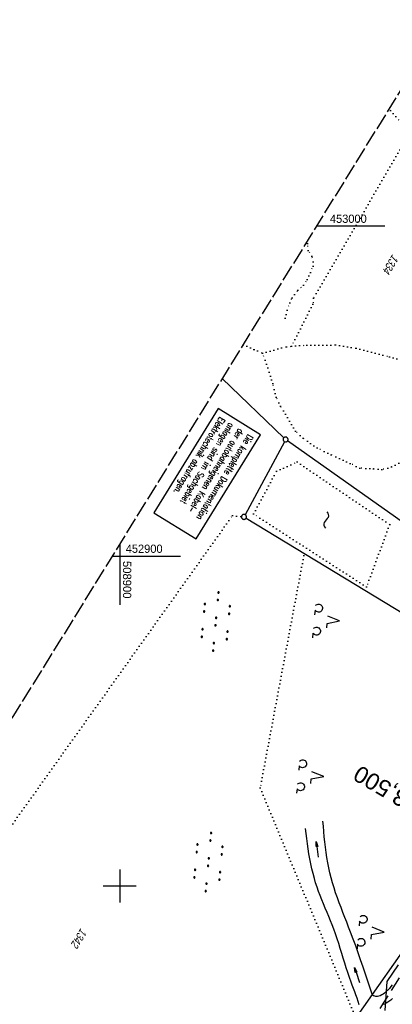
# Model space of a CAD drawing. Extents: x 508608 to 509338, y 452280 to 453218.
# Tile 20 of 29: x 508870 to 508982, y 452764 to 453063. Entities that reach past the tile are written whole.
import ezdxf
from ezdxf.enums import TextEntityAlignment as Align

# ---------------------------------------------------------------- set-up
doc = ezdxf.new("R2010")
doc.units = 0
doc.header["$LTSCALE"] = 10
doc.header["$MEASUREMENT"] = 0
for name, pattern in [('ACAD_ISO16W100', [73, 15, -6.5, 15, -6.5, 15, -7, 1, -7]), ('AUSGEZOGEN', [0]), ('LT00', [0]), ('LT14', [0.6, 0.5, -0.1]), ('LT17', [0.15, 0.1, -0.05]), ('PUNKTX2_STR', [0.6, 0.1, -0.5])]:
    doc.linetypes.add(name, pattern=pattern)
doc.layers.get('0').update_dxf_attribs({"linetype": 'LT00'})
for name, color, linetype in [('--EK_ST-93-1', 30, 'LT17'), ('--EL_DFK_AB_L', 21, 'LT00'), ('--WASSER_GRENZE', 180, 'PUNKTX2_STR'), ('--WASSER_NUTZUNG', 180, 'Continuous'), ('BAB-KABEL', 220, 'ACAD_ISO16W100'), ('BAB-KABEL_TEXT_KASTEN', 224, 'Continuous'), ('DFK_AB_L', 21, 'LT00'), ('DFK_FLUR_NR', 250, 'LT00'), ('DFK_GZPKT', 250, 'LT00'), ('DFK_KATASTER', 250, 'LT00'), ('DFK_NUTZUNG', 250, 'LT00'), ('DFK_NUTZUNGSGRENZE', 70, 'PUNKTX2_STR'), ('PFEIL', 140, 'AUSGEZOGEN'), ('V119_GRABEN', 250, 'LT00'), ('V119_RASTER', 250, 'LT00'), ('V119_ZAUN', 40, 'LT00')]:
    doc.layers.add(name, color=color, linetype=linetype)
doc.layers.add('-BLATT_119-RAND', color=7, linetype='LT14', plot=False)
doc.styles.add('Beschrift', font='ARIAL.TTF')
doc.styles.add('ROMANS', font='romans.shx', dxfattribs={"width": 0.8})
doc.styles.get("Standard").update_dxf_attribs({"font": 'ARIAL.TTF'})

# ---------------------------------------------------------------- blocks, each defined once
blk = doc.blocks.new('SYMB7010')
at = {"color": 0, "linetype": 'ByBlock'}
for points in [[(-0.031408, 0.499213), (-0.093728, 0.49134), (-0.15457, 0.475719), (-0.212975, 0.452595), (-0.268021, 0.422333), (-0.31884, 0.385411), (-0.36463, 0.342411), (-0.40467, 0.29401), (-0.438329, 0.240973), (-0.465074, 0.184136), (-0.484486, 0.124395), (-0.496256, 0.062692), (-0.5002, 0)], [(-0.5002, 0), (-0.496256, -0.062692), (-0.484486, -0.124395), (-0.465075, -0.184136), (-0.438329, -0.240973), (-0.404671, -0.29401), (-0.36463, -0.342411), (-0.31884, -0.385411), (-0.268021, -0.422333), (-0.212975, -0.452595), (-0.154571, -0.475719), (-0.093728, -0.49134), (-0.031408, -0.499213), (0.031408, -0.499213)], [(0.5002, 0), (0.496256, 0.062692), (0.484485, 0.124395), (0.465074, 0.184136), (0.438329, 0.240973), (0.40467, 0.29401), (0.36463, 0.342411), (0.31884, 0.385411), (0.268021, 0.422333), (0.212975, 0.452595), (0.15457, 0.475719), (0.093728, 0.49134), (0.031408, 0.499213), (-0.031408, 0.499213)], [(0.031408, -0.499213), (0.093728, -0.491341), (0.15457, -0.475719), (0.212975, -0.452595), (0.268021, -0.422333), (0.31884, -0.385411), (0.36463, -0.342411), (0.404671, -0.294011), (0.438329, -0.240974), (0.465075, -0.184136), (0.484486, -0.124395), (0.496256, -0.062692), (0.500201, 0)]]:
    blk.add_lwpolyline(points, dxfattribs=at)
blk = doc.blocks.new('SYMB7201')
at = {"color": 0, "linetype": 'ByBlock'}
for p, q in [((0, 0.385), (-0.11, 0.015)), ((-0.255, -0.385), (-0.115, -0.385)), ((0.445, -0.385), (0.585, -0.385))]:
    blk.add_line(p, q, dxfattribs=at)
for points in [[(0.25, 0.015), (0.11, 0.015), (0, 0.385)], [(-0.393816, -0.383308), (-0.416239, -0.362945), (-0.432849, -0.337617), (-0.442589, -0.308936), (-0.444836, -0.27873), (-0.439449, -0.248923), (-0.426769, -0.221415), (-0.407606, -0.197958), (-0.38318, -0.180047), (-0.355047, -0.168823), (-0.325, -0.165), (-0.294953, -0.168823), (-0.26682, -0.180047), (-0.242394, -0.197959), (-0.223231, -0.221415), (-0.210551, -0.248923), (-0.205164, -0.27873), (-0.207411, -0.308936), (-0.21715, -0.337617), (-0.233761, -0.362945), (-0.256184, -0.383308)], [(0.306185, -0.383308), (0.283761, -0.362945), (0.267151, -0.337617), (0.257411, -0.308936), (0.255164, -0.27873), (0.260552, -0.248923), (0.273231, -0.221415), (0.292394, -0.197958), (0.31682, -0.180047), (0.344953, -0.168823), (0.375, -0.165), (0.405047, -0.168823), (0.43318, -0.180047), (0.457606, -0.197959), (0.476769, -0.221415), (0.489449, -0.248923), (0.494836, -0.27873), (0.492589, -0.308936), (0.48285, -0.337617), (0.466239, -0.362945), (0.443816, -0.383308)]]:
    blk.add_lwpolyline(points, dxfattribs=at)
blk = doc.blocks.new('SYMB7110')
at = {"color": 0, "linetype": 'ByBlock'}
for p, q in [((-0.515, 0.392919), (-0.515, 0.367081)), ((-0.51, 0.362895), (-0.51, 0.397105)), ((-0.505, 0.399164), (-0.505, 0.360836)), ((-0.5, 0.360204), (-0.5, 0.399796)), ((-0.495, 0.399164), (-0.495, 0.360836)), ((-0.49, 0.362895), (-0.49, 0.397105)), ((-0.485, 0.392919), (-0.485, 0.367081)), ((-0.48, 0.379874), (-0.48, 0.380145)), ((-0.285, 0.392919), (-0.285, 0.367081)), ((-0.28, 0.362895), (-0.28, 0.397105)), ((-0.275, 0.399164), (-0.275, 0.360836)), ((-0.27, 0.360204), (-0.27, 0.399796)), ((-0.265, 0.399164), (-0.265, 0.360836)), ((-0.26, 0.362895), (-0.26, 0.397105)), ((-0.255, 0.392919), (-0.255, 0.367081)), ((-0.25, 0.379874), (-0.25, 0.380146)), ((0.255, 0.392919), (0.255, 0.367081)), ((0.26, 0.362895), (0.26, 0.397105)), ((0.265, 0.399164), (0.265, 0.360836)), ((0.27, 0.360204), (0.27, 0.399796)), ((0.275, 0.399164), (0.275, 0.360836)), ((0.28, 0.362895), (0.28, 0.397105)), ((0.285, 0.392919), (0.285, 0.367081)), ((0.29, 0.379874), (0.29, 0.380145)), ((0.485, 0.392919), (0.485, 0.367081)), ((0.49, 0.362895), (0.49, 0.397105)), ((0.495, 0.399164), (0.495, 0.360836)), ((0.5, 0.360204), (0.5, 0.399796)), ((0.505, 0.399164), (0.505, 0.360836)), ((0.51, 0.362895), (0.51, 0.397105)), ((0.515, 0.392919), (0.515, 0.367081)), ((0.52, 0.379874), (0.52, 0.380146)), ((-0.9, 0.012919), (-0.9, -0.012919)), ((-0.895, -0.017106), (-0.895, 0.017105)), ((-0.89, 0.019164), (-0.89, -0.019164)), ((-0.885, -0.019797), (-0.885, 0.019796)), ((-0.88, 0.019164), (-0.88, -0.019164)), ((-0.875, -0.017106), (-0.875, 0.017105)), ((-0.87, 0.012919), (-0.87, -0.012919)), ((-0.865, -0.000126), (-0.865, 0.000145)), ((-0.67, 0.012919), (-0.67, -0.012919)), ((-0.665, -0.017106), (-0.665, 0.017105)), ((-0.66, 0.019164), (-0.66, -0.019164)), ((-0.655, -0.019797), (-0.655, 0.019796)), ((-0.65, 0.019164), (-0.65, -0.019164)), ((-0.645, -0.017106), (-0.645, 0.017105)), ((-0.64, 0.012919), (-0.64, -0.012919)), ((-0.635, -0.000126), (-0.635, 0.000145)), ((-0.13, 0.012919), (-0.13, -0.012919)), ((-0.125, -0.017105), (-0.125, 0.017105)), ((-0.12, 0.019164), (-0.12, -0.019164)), ((-0.115, -0.019796), (-0.115, 0.019796)), ((-0.11, 0.019164), (-0.11, -0.019164)), ((-0.105, -0.017105), (-0.105, 0.017105)), ((-0.1, 0.012919), (-0.1, -0.012919)), ((-0.095, -0.000126), (-0.095, 0.000146)), ((0.1, 0.012919), (0.1, -0.012919)), ((0.105, -0.017105), (0.105, 0.017105)), ((0.11, 0.019164), (0.11, -0.019164)), ((0.115, -0.019796), (0.115, 0.019796)), ((0.12, 0.019164), (0.12, -0.019164)), ((0.125, -0.017105), (0.125, 0.017105)), ((0.13, 0.012919), (0.13, -0.012919)), ((0.135, -0.000126), (0.135, 0.000146)), ((0.64, 0.012919), (0.64, -0.012919)), ((0.645, -0.017105), (0.645, 0.017105)), ((0.65, 0.019164), (0.65, -0.019164)), ((0.655, -0.019796), (0.655, 0.019796)), ((0.66, 0.019164), (0.66, -0.019164)), ((0.665, -0.017105), (0.665, 0.017105)), ((0.67, 0.012919), (0.67, -0.012919)), ((0.675, -0.000126), (0.675, 0.000146)), ((0.87, 0.012919), (0.87, -0.012919)), ((0.875, -0.017105), (0.875, 0.017105)), ((0.88, 0.019164), (0.88, -0.019164)), ((0.885, -0.019796), (0.885, 0.019796)), ((0.89, 0.019164), (0.89, -0.019164)), ((0.895, -0.017105), (0.895, 0.017105)), ((0.9, 0.012919), (0.9, -0.012919)), ((0.905, -0.000126), (0.905, 0.000146)), ((-0.515, -0.367081), (-0.515, -0.392919)), ((-0.51, -0.397105), (-0.51, -0.362895)), ((-0.505, -0.360836), (-0.505, -0.399164)), ((-0.5, -0.399796), (-0.5, -0.360204)), ((-0.495, -0.360836), (-0.495, -0.399164)), ((-0.49, -0.397106), (-0.49, -0.362895)), ((-0.485, -0.367081), (-0.485, -0.392919)), ((-0.48, -0.380126), (-0.48, -0.379855)), ((-0.285, -0.367081), (-0.285, -0.392919)), ((-0.28, -0.397105), (-0.28, -0.362895)), ((-0.275, -0.360836), (-0.275, -0.399164)), ((-0.27, -0.399796), (-0.27, -0.360204)), ((-0.265, -0.360836), (-0.265, -0.399164)), ((-0.26, -0.397105), (-0.26, -0.362895)), ((-0.255, -0.367081), (-0.255, -0.392919)), ((-0.25, -0.380126), (-0.25, -0.379855)), ((0.255, -0.367081), (0.255, -0.392919)), ((0.26, -0.397105), (0.26, -0.362895)), ((0.265, -0.360836), (0.265, -0.399164)), ((0.27, -0.399796), (0.27, -0.360204)), ((0.275, -0.360836), (0.275, -0.399164)), ((0.28, -0.397105), (0.28, -0.362895)), ((0.285, -0.367081), (0.285, -0.392919)), ((0.29, -0.380126), (0.29, -0.379855)), ((0.485, -0.367081), (0.485, -0.392919)), ((0.49, -0.397105), (0.49, -0.362895)), ((0.495, -0.360836), (0.495, -0.399164)), ((0.5, -0.399796), (0.5, -0.360204)), ((0.505, -0.360836), (0.505, -0.399164)), ((0.51, -0.397105), (0.51, -0.362895)), ((0.515, -0.367081), (0.515, -0.392919)), ((0.52, -0.380126), (0.52, -0.379855))]:
    blk.add_line(p, q, dxfattribs=at)
for points in [[(-0.48, 0.38), (-0.481981, 0.388678), (-0.48753, 0.395637), (-0.49555, 0.399499), (-0.50445, 0.399499), (-0.51247, 0.395637), (-0.518019, 0.388678), (-0.52, 0.38), (-0.518019, 0.371322), (-0.51247, 0.364363), (-0.50445, 0.360501), (-0.49555, 0.360501), (-0.48753, 0.364363), (-0.481981, 0.371322), (-0.48, 0.38)], [(-0.25, 0.38), (-0.251981, 0.388678), (-0.25753, 0.395637), (-0.26555, 0.399499), (-0.27445, 0.399499), (-0.28247, 0.395637), (-0.288019, 0.388678), (-0.29, 0.38), (-0.288019, 0.371322), (-0.28247, 0.364363), (-0.27445, 0.360501), (-0.26555, 0.360501), (-0.25753, 0.364363), (-0.251981, 0.371322), (-0.25, 0.38)], [(0.29, 0.38), (0.288019, 0.388678), (0.28247, 0.395637), (0.27445, 0.399499), (0.26555, 0.399499), (0.25753, 0.395637), (0.251981, 0.388678), (0.25, 0.38), (0.251981, 0.371322), (0.25753, 0.364363), (0.26555, 0.360501), (0.27445, 0.360501), (0.28247, 0.364363), (0.288019, 0.371322), (0.29, 0.38)], [(0.52, 0.38), (0.518019, 0.388678), (0.51247, 0.395637), (0.50445, 0.399499), (0.495549, 0.399499), (0.48753, 0.395637), (0.481981, 0.388678), (0.48, 0.38), (0.481981, 0.371322), (0.48753, 0.364363), (0.495549, 0.360501), (0.50445, 0.360501), (0.51247, 0.364363), (0.518019, 0.371322), (0.52, 0.38)], [(-0.865, 0), (-0.866981, 0.008678), (-0.87253, 0.015637), (-0.88055, 0.019498), (-0.88945, 0.019498), (-0.89747, 0.015637), (-0.903019, 0.008678), (-0.905, 0)], [(-0.905, 0), (-0.903019, -0.008678), (-0.89747, -0.015637), (-0.88945, -0.019499), (-0.88055, -0.019499), (-0.87253, -0.015637), (-0.866981, -0.008678), (-0.865, 0)], [(-0.635, 0), (-0.636981, 0.008678), (-0.64253, 0.015637), (-0.65055, 0.019498), (-0.65945, 0.019498), (-0.66747, 0.015637), (-0.673019, 0.008678), (-0.675, 0)], [(-0.675, 0), (-0.673019, -0.008678), (-0.66747, -0.015637), (-0.65945, -0.019499), (-0.65055, -0.019499), (-0.64253, -0.015637), (-0.636981, -0.008678), (-0.635, 0)], [(-0.095, 0), (-0.096981, 0.008678), (-0.10253, 0.015637), (-0.11055, 0.019499), (-0.11945, 0.019499), (-0.12747, 0.015637), (-0.133019, 0.008678), (-0.135, 0)], [(-0.135, 0), (-0.133019, -0.008678), (-0.12747, -0.015637), (-0.11945, -0.019499), (-0.11055, -0.019499), (-0.10253, -0.015637), (-0.096981, -0.008678), (-0.095, 0)], [(0.135, 0), (0.133019, 0.008678), (0.12747, 0.015637), (0.11945, 0.019499), (0.11055, 0.019499), (0.10253, 0.015637), (0.096981, 0.008678), (0.095, 0)], [(0.095, 0), (0.096981, -0.008678), (0.10253, -0.015637), (0.11055, -0.019499), (0.11945, -0.019499), (0.12747, -0.015637), (0.133019, -0.008678), (0.135, 0)], [(0.675, 0), (0.673019, 0.008678), (0.66747, 0.015637), (0.65945, 0.019499), (0.65055, 0.019499), (0.64253, 0.015637), (0.636981, 0.008678), (0.635, 0)], [(0.635, 0), (0.636981, -0.008678), (0.64253, -0.015637), (0.65055, -0.019499), (0.65945, -0.019499), (0.66747, -0.015637), (0.673019, -0.008678), (0.675, 0)], [(0.905, 0), (0.903019, 0.008678), (0.89747, 0.015637), (0.88945, 0.019499), (0.88055, 0.019499), (0.87253, 0.015637), (0.866981, 0.008678), (0.865, 0)], [(0.865, 0), (0.866981, -0.008678), (0.87253, -0.015637), (0.88055, -0.019499), (0.88945, -0.019499), (0.89747, -0.015637), (0.903019, -0.008678), (0.905, 0)], [(-0.48, -0.38), (-0.481981, -0.371322), (-0.48753, -0.364363), (-0.49555, -0.360501), (-0.50445, -0.360501), (-0.51247, -0.364363), (-0.518019, -0.371322), (-0.52, -0.38), (-0.518019, -0.388678), (-0.51247, -0.395637), (-0.50445, -0.399499), (-0.49555, -0.399499), (-0.48753, -0.395637), (-0.481981, -0.388678), (-0.48, -0.38)], [(-0.25, -0.38), (-0.251981, -0.371322), (-0.25753, -0.364363), (-0.26555, -0.360501), (-0.27445, -0.360501), (-0.28247, -0.364363), (-0.288019, -0.371322), (-0.29, -0.38), (-0.288019, -0.388678), (-0.28247, -0.395637), (-0.27445, -0.399499), (-0.26555, -0.399499), (-0.25753, -0.395637), (-0.251981, -0.388678), (-0.25, -0.38)], [(0.29, -0.38), (0.288019, -0.371322), (0.28247, -0.364363), (0.27445, -0.360501), (0.26555, -0.360501), (0.25753, -0.364363), (0.251981, -0.371322), (0.25, -0.38), (0.251981, -0.388678), (0.25753, -0.395637), (0.26555, -0.399499), (0.27445, -0.399499), (0.28247, -0.395637), (0.288019, -0.388678), (0.29, -0.38)], [(0.52, -0.38), (0.518019, -0.371322), (0.51247, -0.364363), (0.50445, -0.360501), (0.495549, -0.360501), (0.48753, -0.364363), (0.481981, -0.371322), (0.48, -0.38), (0.481981, -0.388678), (0.48753, -0.395637), (0.495549, -0.399499), (0.50445, -0.399499), (0.51247, -0.395637), (0.518019, -0.388678), (0.52, -0.38)]]:
    blk.add_lwpolyline(points, dxfattribs=at)
blk = doc.blocks.new('SYMB7251')
at = {"color": 0, "linetype": 'ByBlock'}
for points in [[(-0.25, 0), (-0.208333, 0.028889), (-0.166667, 0.051111), (-0.125, 0.06), (-0.083333, 0.051111), (-0.041667, 0.028889), (0, 0)], [(0, 0), (0.041667, -0.028889), (0.083333, -0.051111), (0.125, -0.06), (0.166667, -0.051111), (0.208333, -0.028889), (0.25, 0)]]:
    blk.add_lwpolyline(points, dxfattribs=at)
blk = doc.blocks.new('Pfreil3')
at = {"layer": 'PFEIL'}
blk.add_hatch(color=256, dxfattribs=at).paths.add_polyline_path([(-1.55, 0.27), (-1.55, -0.27), (0, 0)])
for p, q in [((-1.55, 0), (-4.83, 0)), ((-1.55, -0.27), (-1.55, 0.27)), ((-1.55, 0.27), (0, 0)), ((0, 0), (-1.55, -0.27))]:
    blk.add_line(p, q, dxfattribs=at)

msp = doc.modelspace()

# ---------------------------------------------------------------- linework, layer by layer
at = {"layer": '--EL_DFK_AB_L'}
msp.add_line((509002.49, 452804.54), (508971.86, 452760.7), dxfattribs=at)
at = {"layer": '--WASSER_GRENZE', "ltscale": 0.2}
for p, q in [((508947.39, 452925.72), (508953.65, 452928.55)), ((508953.65, 452928.55), (508981.67, 452909.58)), ((508940.48, 452912.81), (508947.39, 452925.72)), ((508974.64, 452890.68), (508940.48, 452912.81)), ((508981.67, 452909.58), (508974.64, 452890.68))]:
    msp.add_line(p, q, dxfattribs=at)
at = {"layer": '-BLATT_119-RAND'}
msp.add_lwpolyline([(509093.92, 453217.53), (508607.66, 452430.65), (508851.81, 452279.78), (509338.07, 453066.66), (509093.92, 453217.53)], dxfattribs=at)
at = {"layer": 'BAB-KABEL', "ltscale": 0.03, "flags": 128}
msp.add_lwpolyline([(509190.65, 453157.76), (509176.33, 453125.19), (509165.06, 453100.23), (509153.55, 453075.09), (509148.01, 453065.44), (509135.55, 453045.81), (509128.34, 453033.07), (509117.31, 453012), (509114.66, 453006.92), (509112.34, 453002.5), (509098.17, 452970.21), (509087.82, 452945.93), (509068.41, 452910.7), (509057.01, 452890.43), (509045.18, 452869.95), (509035.91, 452855), (509027.04, 452839.79), (508937.35, 452697.26), (508924.42, 452675.35), (508908.21, 452648.44), (508891.3, 452622.22), (508871.47, 452591.87), (508849.05, 452558.76), (508826.97, 452526.86), (508801.72, 452487.7), (508789.67, 452493.61), (508767.91, 452468.51), (508776.27, 452454.53), (508770.9, 452446.66), (508758.42, 452428.43), (508739.68, 452403.76), (508729.29, 452388.82), (508718.54, 452373.23), (508713.23, 452365.42)], dxfattribs=at)
at = {"layer": 'BAB-KABEL_TEXT_KASTEN', "linetype": 'AUSGEZOGEN'}
msp.add_lwpolyline([(508929.75, 452944.7), (508910.26, 452913.17), (508923.07, 452905.25), (508942.56, 452936.78)], close=True, dxfattribs=at)
at = {"layer": 'DFK_AB_L'}
msp.add_line((509002.49, 452804.54), (508971.86, 452760.7), dxfattribs=at)
at = {"layer": 'DFK_KATASTER'}
for p, q in [((508949.62, 452935.86), (508930.99, 452953.87)), ((508949.81, 452934.68), (508937.93, 452912.56)), ((508992.9, 452905.08), (508950.77, 452934.91)), ((508938.21, 452911.51), (509028.25, 452856.77))]:
    msp.add_line(p, q, dxfattribs=at)
at = {"layer": 'DFK_NUTZUNGSGRENZE', "ltscale": 0.2}
for p, q in [((508998.58, 453047.03), (508958.66, 452978.19)), ((508981.5, 453035.61), (508981.9, 453035.04)), ((508981.9, 453035.04), (508984.9, 453031.62)), ((508956.8, 452994.71), (508956.99, 452995.94)), ((508957.02, 452992.63), (508956.8, 452994.71)), ((508958.15, 452990.95), (508957.02, 452992.63)), ((508958.49, 452989.17), (508958.15, 452990.95)), ((508956.69, 452983.81), (508958.49, 452987.88)), ((508958.49, 452987.88), (508958.49, 452989.17)), ((508953.91, 452980.57), (508955.59, 452982.12)), ((508955.59, 452982.12), (508956.69, 452983.81)), ((508952.14, 452978.33), (508953.91, 452980.57)), ((508950.63, 452974.59), (508951.43, 452976.72)), ((508951.43, 452976.72), (508952.14, 452978.33)), ((508958.4, 452976.39), (508951.97, 452963.6)), ((508958.66, 452978.19), (508958.4, 452976.39)), ((508950.05, 452972.09), (508950.63, 452974.59)), ((508937.3, 452964.07), (508943.16, 452961.55)), ((508951.97, 452963.6), (508956.61, 452963.97)), ((508956.61, 452963.97), (508965.31, 452963.99)), ((508965.31, 452963.99), (508971.47, 452962.98)), ((508943.16, 452961.55), (508950.44, 452963.48)), ((508944.76, 452957.09), (508943.16, 452961.55)), ((508950.44, 452963.48), (508951.97, 452963.6)), ((508971.47, 452962.98), (508981.56, 452960.44)), ((508981.56, 452960.44), (509006.99, 452953.31)), ((508946.31, 452952.31), (508944.76, 452957.09)), ((508947.33, 452948.15), (508946.31, 452952.31)), ((508948.67, 452945.41), (508947.33, 452948.15)), ((508953.2, 452937.87), (508948.67, 452945.41)), ((508955.45, 452935.79), (508953.2, 452937.87)), ((508959.69, 452932.78), (508955.45, 452935.79)), ((508964, 452930.72), (508959.69, 452932.78)), ((508969.72, 452928.1), (508964, 452930.72)), ((508972.65, 452926.69), (508969.72, 452928.1)), ((508984.4, 452928.15), (508982.23, 452927.03)), ((508976.81, 452926.45), (508972.65, 452926.69)), ((508979.33, 452926.21), (508976.81, 452926.45)), ((508982.23, 452927.03), (508979.33, 452926.21)), ((508862.03, 452811.09), (508934.07, 452912.29)), ((508934.07, 452912.29), (508936.83, 452911.98)), ((508955.68, 452900.18), (508942.48, 452829.75)), ((508942.48, 452829.75), (508971.14, 452760.78))]:
    msp.add_line(p, q, dxfattribs=at)
at = {"layer": 'V119_GRABEN'}
for points in [[(508976.42, 452766.96), (508975.73, 452769.1), (508975.03, 452771.23), (508974.32, 452773.36), (508973.61, 452775.49), (508972.88, 452777.62), (508972.14, 452779.74), (508971.39, 452781.86), (508970.62, 452783.97), (508969.82, 452786.08), (508969.25, 452787.56), (508968.67, 452789.04), (508968.09, 452790.52), (508967.51, 452792), (508966.94, 452793.49), (508966.38, 452794.97), (508965.83, 452796.46), (508965.31, 452797.95), (508964.82, 452799.46), (508964.36, 452800.96), (508963.93, 452802.48), (508963.55, 452804.01), (508963.21, 452805.55), (508962.91, 452807.1), (508962.64, 452808.66), (508962.42, 452810.23), (508962.21, 452811.8), (508962.04, 452813.38), (508961.88, 452814.97), (508961.73, 452816.55), (508961.59, 452818.14), (508961.46, 452819.73)], [(508972.42, 452764.04), (508972.11, 452765.05), (508971.78, 452766.05), (508971.43, 452767.03), (508971.07, 452768.01), (508970.71, 452768.98), (508970.34, 452769.94), (508969.99, 452770.91), (508969.48, 452772.34), (508969, 452773.78), (508968.53, 452775.24), (508968.07, 452776.7), (508967.62, 452778.16), (508967.17, 452779.63), (508966.72, 452781.1), (508966.25, 452782.57), (508965.77, 452784.04), (508965.27, 452785.5), (508964.75, 452786.95), (508964.27, 452788.23), (508963.76, 452789.51), (508963.24, 452790.79), (508962.72, 452792.06), (508962.19, 452793.33), (508961.66, 452794.6), (508961.15, 452795.87), (508960.64, 452797.14), (508960.16, 452798.42), (508959.7, 452799.71), (508959.26, 452801), (508958.87, 452802.3), (508958.46, 452803.78), (508958.1, 452805.27), (508957.78, 452806.77), (508957.5, 452808.28), (508957.24, 452809.8), (508957.01, 452811.33), (508956.8, 452812.86), (508956.6, 452814.4), (508956.41, 452815.94), (508956.23, 452817.48)], [(508982.45, 452770.07), (508982.03, 452769.54), (508981.59, 452769.02), (508981.12, 452768.51), (508980.61, 452768.02), (508980.06, 452767.56), (508979.66, 452767.27), (508979.24, 452767.01), (508978.81, 452766.8), (508978.37, 452766.64), (508977.93, 452766.57), (508977.49, 452766.58), (508977.13, 452766.67), (508976.78, 452766.8), (508976.42, 452766.96)], [(508982.49, 452765.99), (508981.99, 452765.48), (508981.43, 452765.03), (508980.82, 452764.62), (508980.14, 452764.27), (508979.74, 452764.11)]]:
    msp.add_lwpolyline(points, dxfattribs=at)
at = {"layer": 'V119_RASTER'}
for p, q in [((508980.16, 453000), (508959.5, 453000)), ((508900, 452903.72), (508900, 452885.22)), ((508897.7, 452900), (508918.36, 452900)), ((508900, 452805), (508900, 452795)), ((508905, 452800), (508895, 452800))]:
    msp.add_line(p, q, dxfattribs=at)
at = {"layer": 'V119_ZAUN'}
msp.add_lwpolyline([(508984.25, 452776.18), (508980.75, 452771.13), (508980.22, 452762.29)], dxfattribs=at)

# ---------------------------------------------------------------- block references
at = {"layer": '--WASSER_NUTZUNG', "xscale": 9.999999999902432, "yscale": 10.00000000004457, "zscale": 10, "rotation": 264.7377000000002}
msp.add_blockref('SYMB7251', (508962.43, 452910.98), dxfattribs=at)
at = {"layer": 'DFK_GZPKT', "xscale": 1.500000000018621, "yscale": 1.5, "zscale": 1.5, "rotation": 264.7377099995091}
for p in [(508950.16, 452935.34), (508937.57, 452911.9)]:
    msp.add_blockref('SYMB7010', p, dxfattribs=at)
at = {"layer": 'DFK_NUTZUNG', "yscale": 10, "zscale": 10}
for name, p, xscale, rotation in [('SYMB7110', (508929.05, 452880.18), 9.999999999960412, 264.7377000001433), ('SYMB7201', (508962.68, 452880.75), 10.00000000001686, 264.7377100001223), ('SYMB7201', (508957.87, 452833.6), 10.00000000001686, 264.7377100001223), ('SYMB7110', (508926.8, 452807.28), 9.999999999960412, 264.7377000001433), ('SYMB7201', (508976.16, 452786.45), 10.00000000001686, 264.7377100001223)]:
    msp.add_blockref(name, p, dxfattribs=dict(at, xscale=xscale, rotation=rotation))
at = {"layer": 'PFEIL'}
for p, rotation in [((508959.45, 452813.56), 97.04971882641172), ((508970.99, 452775.38), 108.5495240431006)]:
    msp.add_blockref('Pfreil3', p, dxfattribs=dict(at, rotation=rotation))

# ---------------------------------------------------------------- texts
at = {"layer": '--EK_ST-93-1', "style": 'Beschrift'}
msp.add_text('173,500', height=5, rotation=-210.4619, dxfattribs=at).set_placement((508993.18, 452821.87), align=Align.MIDDLE_LEFT)
at = {"layer": 'BAB-KABEL_TEXT_KASTEN', "insert": (508940.48, 452936.03), "char_height": 2, "width": 33.7438, "attachment_point": 1, "rotation": 238.2858, "style": 'ROMANS'}
msp.add_mtext('{\\W0.75;Die komplette Dokumentation der autobahneigenen Kabel-\\Panlagen sind im Sachgebiet Elektrotechnik abzufragen.}', dxfattribs=at)
at = {"layer": 'DFK_FLUR_NR', "oblique": 13.754, "width": 0.75}
for s, p in [('1334', (508982.52, 452991.63)), ('1342', (508888.21, 452787.43))]:
    msp.add_text(s, height=2.5, rotation=238.2858, dxfattribs=at).set_placement(p)
at = {"layer": 'V119_RASTER'}
for s, rotation, width, p in [(' 453000', -0.0002, 0.955, (508962.66, 453001)), (' 452900', -0.0002, 0.958, (508900.86, 452901)), (' 508900', -90.0002, 0.976, (508900.97, 452899.48))]:
    msp.add_text(s, height=2.5, rotation=rotation, dxfattribs=dict(at, width=width)).set_placement(p)

doc.saveas('drawing.dxf')
